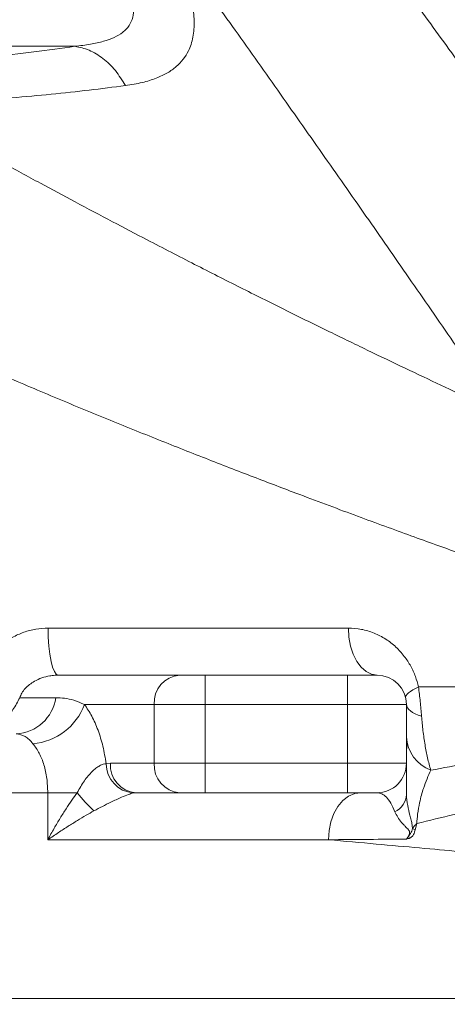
# Model space of a CAD drawing. Header units: millimetres. Extents: x -46 to 5160, y -5105 to -1541.
# Tile 6 of 104: x 873 to 946, y -3402 to -3235. Entities that reach past the tile are written whole.
import ezdxf

# ---------------------------------------------------------------- set-up
doc = ezdxf.new("R2010")
doc.units = ezdxf.units.MM
doc.header["$LTSCALE"] = 0.3175
doc.layers.add('1轮廓实线层', color=7, linetype='Continuous', lineweight=18)
doc.layers.add('7标注层', color=4, linetype='Continuous', lineweight=13)
doc.styles.add('标准汉字', font='gbenor.shx', dxfattribs={"bigfont": 'gbcbig.shx'})
doc.dimstyles.new('M1：1.5', dxfattribs={"dimscale": 1.5, "dimtxt": 3.5, "dimasz": 2.5, "dimexe": 2, "dimexo": 0, "dimgap": 1.5, "dimtad": 1, "dimdec": 4, "dimdsep": 46, "dimtxsty": '标准汉字', "dimcen": 5, "dimdle": 5, "dimclrd": 1, "dimclre": 1, "dimclrt": 256, "dimadec": 4, "dimazin": 2, "dimtfac": 1, "dimtdec": 4, "dimtmove": 0, "dimatfit": 3, "dimfxl": 1, "dimtolj": 1, "dimarcsym": 0})
doc.dimstyles.new('M1：10', dxfattribs={"dimscale": 10, "dimtxt": 3.5, "dimasz": 2.5, "dimexe": 2, "dimexo": 0, "dimgap": 1.5, "dimtad": 1, "dimdec": 4, "dimdsep": 46, "dimtxsty": '标准汉字', "dimcen": 5, "dimdle": 5, "dimclrd": 1, "dimclre": 1, "dimclrt": 256, "dimadec": 4, "dimazin": 2, "dimtfac": 1, "dimtdec": 4, "dimtmove": 0, "dimatfit": 3, "dimfxl": 1, "dimtolj": 1, "dimarcsym": 0})

# ---------------------------------------------------------------- blocks, each defined once
blk = doc.blocks.new('*D3')
at = {"layer": '7标注层', "color": 1, "lineweight": -2, "ltscale": 12, "transparency": 16777216}
for p, q in [((2294.32, -3098.45), (2294.32, -3828.98)), ((805.65, -3585.71), (805.65, -3828.98)), ((830.65, -3808.98), (2269.32, -3808.98))]:
    blk.add_line(p, q, dxfattribs=at)
at = {"layer": '7标注层', "color": 1, "transparency": 16777216}
for points in [[(830.65, -3804.81), (830.65, -3813.14), (805.65, -3808.98)], [(2269.32, -3813.14), (2269.32, -3804.81), (2294.32, -3808.98)]]:
    blk.add_solid(points, dxfattribs=at)
at = {"layer": 'Defpoints', "color": 0, "transparency": 16777216}
for p in [(2294.32, -3098.45), (805.65, -3585.71), (2294.32, -3808.98)]:
    blk.add_point(p, dxfattribs=at)
at = {"layer": '7标注层', "transparency": 16777216, "insert": (1549.99, -3776.48), "char_height": 35, "attachment_point": 5, "style": '标准汉字'}
blk.add_mtext('\\A1;1488.7', dxfattribs=at)
blk = doc.blocks.new('*D5')
at = {"layer": '7标注层', "color": 1, "lineweight": -2, "ltscale": 12, "transparency": 16777216}
for p, q in [((892.65, -3116.07), (405.91, -3116.07)), ((425.91, -3551.07), (425.91, -3141.07)), ((678.32, -3576.07), (405.91, -3576.07))]:
    blk.add_line(p, q, dxfattribs=at)
at = {"layer": '7标注层', "color": 1, "transparency": 16777216}
for points in [[(430.08, -3141.07), (421.74, -3141.07), (425.91, -3116.07)], [(421.74, -3551.07), (430.08, -3551.07), (425.91, -3576.07)]]:
    blk.add_solid(points, dxfattribs=at)
at = {"layer": 'Defpoints', "color": 0, "transparency": 16777216}
for p in [(425.91, -3116.07), (892.65, -3116.07), (678.32, -3576.07)]:
    blk.add_point(p, dxfattribs=at)
at = {"layer": '7标注层', "transparency": 16777216, "insert": (393.41, -3346.07), "char_height": 35, "attachment_point": 5, "rotation": 90, "style": '标准汉字'}
blk.add_mtext('\\A1;460', dxfattribs=at)
blk = doc.blocks.new('*D19')
at = {"layer": '7标注层', "color": 1, "lineweight": -2, "ltscale": 12, "transparency": 16777216}
for p, q in [((960.65, -3116.07), (960.65, -3667.39)), ((805.65, -3401.07), (805.65, -3667.39)), ((830.65, -3647.39), (935.65, -3647.39))]:
    blk.add_line(p, q, dxfattribs=at)
at = {"layer": '7标注层', "color": 1, "transparency": 16777216}
for points in [[(830.65, -3643.22), (830.65, -3651.55), (805.65, -3647.39)], [(935.65, -3651.55), (935.65, -3643.22), (960.65, -3647.39)]]:
    blk.add_solid(points, dxfattribs=at)
at = {"layer": 'Defpoints', "color": 0, "transparency": 16777216}
for p in [(960.65, -3116.07), (805.65, -3401.07), (960.65, -3647.39)]:
    blk.add_point(p, dxfattribs=at)
at = {"layer": '7标注层', "transparency": 16777216, "insert": (883.15, -3614.89), "char_height": 35, "attachment_point": 5, "style": '标准汉字', "bg_fill": 3, "box_fill_scale": 1.1, "bg_fill_color": 257, "bg_fill_transparency": 0}
blk.add_mtext('\\A1;155', dxfattribs=at)

msp = doc.modelspace()

# ---------------------------------------------------------------- linework, layer by layer
at = {"layer": '1轮廓实线层', "linetype": 'Continuous', "ltscale": 12}
for p, q in [((854.43989, -3239.09095), (882.28024, -3239.09095)), ((877.72262, -3338.06642), (928.78086, -3338.06642)), ((900.0938, -3346.06642), (879.45014, -3346.06642)), ((904.42393, -3351.06642), (904.42393, -3346.06642)), ((904.42393, -3346.06642), (928.65043, -3346.06642)), ((928.65043, -3346.06642), (928.65043, -3351.06642)), ((940.69669, -3348.06642), (966.7456, -3348.06642)), ((872.8935, -3349.91257), (879.0396, -3349.91257)), ((895.76368, -3351.06642), (883.9043, -3351.06642)), ((904.42393, -3351.06642), (895.76368, -3351.06642)), ((895.76368, -3361.06642), (895.76368, -3351.06642)), ((928.65043, -3351.06642), (904.42393, -3351.06642)), ((904.42393, -3361.06642), (904.42393, -3351.06642)), ((938.65043, -3351.06642), (928.65043, -3351.06642)), ((928.65043, -3361.06642), (928.65043, -3351.06642)), ((938.65043, -3351.06642), (938.65043, -3361.06642)), ((887.60245, -3361.14311), (888.30754, -3361.06642)), ((888.30754, -3361.06642), (895.76368, -3361.06642)), ((904.42393, -3361.06642), (895.76368, -3361.06642)), ((904.42393, -3366.06642), (904.42393, -3361.06642)), ((928.65043, -3361.06642), (904.42393, -3361.06642)), ((938.65043, -3361.06642), (928.65043, -3361.06642)), ((928.65043, -3366.06642), (928.65043, -3361.06642)), ((938.65043, -3361.42234), (938.65043, -3366.3476)), ((877.66919, -3366.06642), (852.90317, -3366.06642)), ((877.66919, -3374.06642), (877.66919, -3366.06642)), ((892.19457, -3366.11361), (892.63767, -3366.06642)), ((900.0938, -3366.06642), (892.63767, -3366.06642)), ((928.65043, -3366.06642), (904.42393, -3366.06642)), ((940.13628, -3372.4009), (940.40268, -3371.30392)), ((925.38161, -3374.06642), (877.66919, -3374.06642)), ((975.32528, -3401.06642), (852.90317, -3401.06642))]:
    msp.add_line(p, q, dxfattribs=at)
at = {"layer": '1轮廓实线层', "linetype": 'Continuous', "lineweight": 0, "ltscale": 12}
for points in [[(877.72262, -3338.06642), (877.75581, -3339.62714), (877.85412, -3341.12789), (878.01376, -3342.51098), (878.22859, -3343.72327), (878.49038, -3344.71818), (878.78904, -3345.45745), (879.11311, -3345.9127), (879.45014, -3346.06642)], [(928.78086, -3338.06642), (928.87443, -3339.62714), (929.15154, -3341.12789), (929.60153, -3342.51098), (930.20712, -3343.72327), (930.94504, -3344.71818), (931.78693, -3345.45745), (932.70042, -3345.9127), (933.65043, -3346.06642)], [(938.51547, -3349.91257), (938.51466, -3349.72675), (938.59578, -3349.52344), (938.75797, -3349.30481), (938.99953, -3349.07314), (939.31792, -3348.83088), (939.70978, -3348.58057), (940.17098, -3348.32486), (940.69669, -3348.06642)], [(938.65043, -3351.06642), (938.69291, -3351.34669), (938.8199, -3351.62399), (939.03005, -3351.89536), (939.32113, -3352.15793), (939.69005, -3352.40891), (940.1329, -3352.64563), (940.64495, -3352.86558), (941.22079, -3353.06642)], [(877.66919, -3366.06642), (878.26078, -3366.06642), (878.87003, -3366.06642), (879.49304, -3366.06642), (880.12582, -3366.06642), (880.76433, -3366.06642), (881.40446, -3366.06642), (882.04212, -3366.06642), (882.67323, -3366.06642)], [(930.9505, -3366.06642), (929.86406, -3366.22014), (928.81938, -3366.67538), (927.85659, -3367.41466), (927.0127, -3368.40956), (926.32014, -3369.62186), (925.80552, -3371.00495), (925.48861, -3372.5057), (925.38161, -3374.06642)]]:
    msp.add_lwpolyline(points, dxfattribs=at)
for centre, radius, start, end in [((900.45465, -3350.75392), 4.70137, 94.4019497, 183.811261), ((933.65043, -3351.06642), 5, 0, 90), ((871.89578, -3348.85615), 7.22151, 273.1960251, 351.5880663), ((874.29645, -3347.53003), 10.23801, 274.7360676, 339.7927323), ((945.07064, -3356.23901), 6.42901, 182.9978772, 249.1691288), ((892.60013, -3361.1324), 4.99769, 180.1227769, 265.3453534), ((892.99851, -3361.37892), 4.70137, 176.1887389, 265.5980509), ((900.45465, -3361.37892), 4.70137, 176.188739, 265.5980503), ((933.65043, -3361.06642), 5, 270, 0.0000035), ((902.34405, -3350.7255), 24.94564, 217.9500307, 227.5884454), ((935.12796, -3366.15124), 3.52794, 296.2125645, 356.8094447), ((942.35002, -3368.12245), 4.81724, 236.3868634, 242.6421482)]:
    msp.add_arc(centre, radius, start, end, dxfattribs=at)
at = {"layer": '1轮廓实线层', "linetype": 'Continuous', "ltscale": 12}
for points, knots in [([(877.8937, -3214.33425), (878.69809, -3214.99534), (880.26849, -3216.28597), (882.52427, -3218.33077), (884.62178, -3220.38495), (886.62521, -3222.54267), (888.42212, -3224.7106), (889.80139, -3226.65156), (890.75071, -3228.23881), (891.38343, -3229.50457), (891.94938, -3230.95613), (892.30004, -3232.5561), (892.19861, -3234.21027), (891.68159, -3235.37964), (891.0243, -3236.18758), (890.22362, -3236.89759), (888.96882, -3237.6315), (887.11691, -3238.2961), (884.87389, -3238.79976), (883.17042, -3238.99101), (882.28024, -3239.09095)], [0, 0, 0, 0, 47672.295171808, 93069.315542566, 139753.705157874, 183348.460826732, 230866.216178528, 274331.614448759, 301291.249195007, 326819.790161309, 351114.832514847, 390635.357870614, 428701.33672638, 467244.417410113, 487090.922733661, 507541.074394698, 546058.847785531, 587787.365666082, 633346.036893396, 683211.746606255, 683211.746606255, 683211.746606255, 683211.746606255]), ([(932.08212, -3220.73779), (934.30884, -3223.7533), (938.93393, -3230.01681), (946.00705, -3239.73415), (953.50558, -3250.13164), (961.42252, -3261.21797), (969.78791, -3273.02776), (975.4863, -3281.15194), (978.40474, -3285.31276)], [0, 0, 0, 0, 34137.16995727, 70906.077405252, 109453.545796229, 150880.081419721, 194967.112394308, 241250.459127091, 241250.459127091, 241250.459127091, 241250.459127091]), ([(955.06273, -3301.65188), (952.42384, -3297.81435), (947.25709, -3290.30077), (939.64471, -3279.29391), (932.19548, -3268.57282), (924.76826, -3257.94289), (917.20518, -3247.18885), (909.6264, -3236.48435), (904.5383, -3229.37724), (902.03667, -3225.88294)], [0, 0, 0, 0, 40988.991434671, 80253.199265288, 117792.128363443, 155904.814542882, 194410.475349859, 233545.00902394, 271395.867886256, 271395.867886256, 271395.867886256, 271395.867886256]), ([(901.25698, -3228.16558), (901.60486, -3229.35788), (902.28624, -3231.69323), (902.63366, -3234.83423), (902.44542, -3237.60119), (901.74582, -3239.73217), (900.72882, -3241.35825), (899.54202, -3242.59514), (898.0158, -3243.67246), (896.09126, -3244.57952), (893.71455, -3245.31965), (891.84797, -3245.61905), (890.87331, -3245.77539)], [0, 0, 0, 0, 45239.161482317, 88610.315158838, 131312.518280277, 174666.894091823, 205367.207391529, 236920.787352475, 269603.786453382, 306042.87420545, 345521.511132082, 388662.051680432, 388662.051680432, 388662.051680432, 388662.051680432]), ([(882.28024, -3239.09095), (880.00075, -3239.41574), (875.44735, -3240.06454), (867.83902, -3240.91801), (859.78879, -3241.68259), (854.03898, -3242.09894), (851.16814, -3242.30682)], [0, 0, 0, 0, 42304.650551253, 84505.580263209, 126590.48874864, 168556.546540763, 168556.546540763, 168556.546540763, 168556.546540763]), ([(890.87331, -3245.77539), (890.3259, -3244.89271), (889.21706, -3243.10471), (887.08329, -3241.07607), (884.73616, -3239.61908), (883.09194, -3239.2655), (882.28024, -3239.09095)], [0, 0, 0, 0, 41570.94271219, 84207.551847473, 126844.162444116, 168415.109325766, 168415.109325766, 168415.109325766, 168415.109325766]), ([(890.87331, -3245.77539), (888.84127, -3246.03672), (884.82521, -3246.55322), (878.3343, -3247.24739), (871.53481, -3247.88344), (864.39253, -3248.45266), (856.9507, -3248.96153), (851.81042, -3249.24034), (849.26007, -3249.37867)], [0, 0, 0, 0, 41412.207224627, 81845.972711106, 121280.55153467, 162096.148299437, 202312.151173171, 241913.285936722, 241913.285936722, 241913.285936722, 241913.285936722]), ([(955.06273, -3301.65188), (953.43764, -3300.89943), (950.18137, -3299.3917), (944.5845, -3296.76973), (938.53875, -3293.90758), (932.03995, -3290.79357), (925.14726, -3287.44797), (917.91842, -3283.88997), (910.40191, -3280.13501), (902.62736, -3276.19046), (895.34638, -3272.43531), (888.54992, -3268.87729), (882.49289, -3265.66457), (876.22012, -3262.29573), (872.04958, -3260.01729), (869.85898, -3258.82053)], [0, 0, 0, 0, 40555.62349697, 81263.154123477, 122248.356076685, 162765.930853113, 203512.652552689, 244676.795045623, 285138.2119318, 325912.922525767, 367413.354380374, 397286.644978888, 428959.996796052, 458254.21109764, 490665.087805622, 490665.087805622, 490665.087805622, 490665.087805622]), ([(966.7456, -3332.01377), (964.94562, -3331.3926), (961.32567, -3330.14336), (954.71256, -3327.83059), (947.26632, -3325.19231), (938.94253, -3322.1953), (929.81141, -3318.84871), (920.78316, -3315.47241), (912.10314, -3312.15961), (903.94116, -3308.98683), (895.4107, -3305.60441), (886.61433, -3302.03968), (877.57906, -3298.29157), (868.41643, -3294.39234), (859.06297, -3290.31258), (852.81766, -3287.48597), (849.65043, -3286.05248)], [0, 0, 0, 0, 41424.518320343, 83309.034539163, 125686.17828488, 168288.468594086, 211610.584650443, 255680.524737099, 288641.995412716, 322190.134682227, 356334.479194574, 391084.074501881, 425642.569431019, 460995.279308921, 496181.701477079, 532387.43334372, 532387.43334372, 532387.43334372, 532387.43334372]), ([(865.19567, -3348.06642), (865.39716, -3347.37881), (865.80253, -3345.99549), (866.83954, -3344.07704), (868.1633, -3342.33368), (869.76579, -3340.83116), (871.58487, -3339.61441), (873.56021, -3338.73107), (875.62529, -3338.17105), (877.02684, -3338.10113), (877.72262, -3338.06642)], [0, 0, 0, 0, 38658.742840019, 77773.040317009, 117255.249325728, 156949.76767569, 196625.822686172, 236044.317808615, 275025.504331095, 313454.738998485, 313454.738998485, 313454.738998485, 313454.738998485]), ([(928.78086, -3338.06642), (929.522, -3338.10807), (931.01477, -3338.19195), (933.15057, -3338.85137), (935.12712, -3339.86644), (936.85486, -3341.20796), (938.28338, -3342.77275), (939.38839, -3344.47524), (940.20889, -3346.23089), (940.5387, -3347.4719), (940.69669, -3348.06642)], [0, 0, 0, 0, 44234.986093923, 89095.683702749, 133326.100479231, 175544.651443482, 214704.865386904, 250399.751878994, 282855.041467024, 312700.666401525, 312700.666401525, 312700.666401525, 312700.666401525]), ([(879.45014, -3346.06642), (879.09371, -3346.07913), (878.60802, -3346.09646), (877.2125, -3346.3134), (875.55739, -3346.88092), (874.03052, -3348.0547), (873.24185, -3349.07199), (873.00555, -3349.6422), (872.8935, -3349.91257)], [0, 0, 0, 0, 31736.81242846, 43247.070139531, 126415.217362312, 185881.68790932, 214496.498211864, 240299.965039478, 240299.965039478, 240299.965039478, 240299.965039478]), ([(900.0938, -3346.06642), (900.33594, -3346.06642), (900.82874, -3346.06642), (901.8978, -3346.06642), (903.12185, -3346.06642), (903.99495, -3346.06642), (904.42393, -3346.06642)], [0, 0, 0, 0, 41068.434973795, 83585.607468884, 126102.779963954, 167171.214937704, 167171.214937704, 167171.214937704, 167171.214937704]), ([(928.65043, -3346.06642), (929.27941, -3346.06642), (930.24698, -3346.06642), (931.41106, -3346.06642), (932.2121, -3346.06642), (932.85741, -3346.06642), (933.48089, -3346.06642), (933.58364, -3346.06642), (933.65043, -3346.06642)], [0, 0, 0, 0, 57423.08307471, 88334.935039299, 119902.780853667, 151470.626668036, 182382.478632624, 239805.561707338, 239805.561707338, 239805.561707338, 239805.561707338]), ([(941.22079, -3353.06642), (941.15096, -3352.23353), (941.01252, -3350.58217), (940.80135, -3348.90011), (940.69669, -3348.06642)], [0, 0, 0, 0, 47459.064421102, 94096.637628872, 94096.637628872, 94096.637628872, 94096.637628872]), ([(866.76572, -3355.75459), (867.38972, -3355.50988), (868.64637, -3355.01706), (870.35188, -3353.65906), (871.85107, -3351.93726), (872.54099, -3350.59725), (872.8935, -3349.91257)], [0, 0, 0, 0, 39907.971204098, 80369.530370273, 122878.715753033, 167290.545709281, 167290.545709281, 167290.545709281, 167290.545709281]), ([(879.0396, -3349.91257), (879.54033, -3349.93236), (880.58742, -3349.97373), (882.18805, -3350.30813), (883.30979, -3350.80374), (883.9043, -3351.06642)], [0, 0, 0, 0, 37507.778712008, 78434.184520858, 124583.665333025, 124583.665333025, 124583.665333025, 124583.665333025]), ([(883.9043, -3351.06642), (884.33418, -3351.69892), (885.19369, -3352.96355), (886.24, -3355.39976), (887.08683, -3358.12334), (887.4307, -3360.1372), (887.60245, -3361.14311)], [0, 0, 0, 0, 41865.376745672, 83707.109177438, 125484.192828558, 167176.900129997, 167176.900129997, 167176.900129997, 167176.900129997]), ([(942.78442, -3362.24778), (942.59814, -3361.56163), (942.23929, -3360.2398), (941.80023, -3357.95099), (941.44853, -3355.58274), (941.29556, -3353.89257), (941.22079, -3353.06642)], [0, 0, 0, 0, 44891.65130814, 86481.266257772, 127530.921559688, 166781.034479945, 166781.034479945, 166781.034479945, 166781.034479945]), ([(875.14176, -3357.73309), (874.71079, -3357.24977), (873.85097, -3356.2855), (872.81507, -3356.13933), (872.2984, -3356.06642)], [0, 0, 0, 0, 47266.973876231, 94301.657776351, 94301.657776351, 94301.657776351, 94301.657776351]), ([(968.3375, -3356.28652), (968.04255, -3356.37146), (967.30893, -3356.58272), (966.13647, -3356.92065), (964.70637, -3357.31677), (963.14397, -3357.74096), (961.35416, -3358.21033), (958.59428, -3358.90895), (954.60991, -3359.85611), (949.10186, -3361.05847), (944.92698, -3361.84443), (942.78442, -3362.24778)], [0, 0, 0, 0, 15707.401883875, 39067.617803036, 59641.696829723, 85484.860264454, 112152.505113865, 139653.486586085, 203590.152628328, 271054.854346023, 342179.549113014, 342179.549113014, 342179.549113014, 342179.549113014]), ([(877.66919, -3366.06642), (877.63675, -3365.25038), (877.57154, -3363.61015), (877.05008, -3361.31656), (876.25809, -3359.25335), (875.51867, -3358.24638), (875.14176, -3357.73309)], [0, 0, 0, 0, 41368.951747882, 83150.895447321, 124335.069376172, 167155.743071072, 167155.743071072, 167155.743071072, 167155.743071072]), ([(938.71478, -3357.3954), (938.69562, -3358.30476), (938.6671, -3359.65907), (938.65351, -3361.99712), (938.65007, -3363.57496), (938.65067, -3364.66121), (938.65088, -3365.025)], [0, 0, 0, 0, 75267.547509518, 112095.775797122, 148459.598743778, 166769.723747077, 166769.723747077, 166769.723747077, 166769.723747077]), ([(887.60245, -3361.14311), (887.43285, -3361.16078), (887.09613, -3361.19587), (886.48979, -3361.46545), (885.84366, -3361.89332), (884.93621, -3362.69189), (883.77942, -3364.07405), (883.05886, -3365.37186), (882.67323, -3366.06642)], [0, 0, 0, 0, 27837.753942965, 55268.424766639, 82696.413382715, 110712.151640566, 170794.914248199, 239973.308594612, 239973.308594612, 239973.308594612, 239973.308594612]), ([(940.40268, -3371.30392), (942.55152, -3370.79731), (946.8114, -3369.79302), (951.26126, -3368.5283), (954.2035, -3367.63138), (955.83953, -3367.11282), (957.4205, -3366.59352), (958.94633, -3366.07453), (960.5258, -3365.51905), (962.13264, -3364.93324), (963.74165, -3364.32463), (965.22369, -3363.74435), (966.53264, -3363.21664), (967.65932, -3362.74669), (968.60676, -3362.35013), (969.1767, -3362.09796), (969.44156, -3361.98077)], [0, 0, 0, 0, 94657.627850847, 187650.195644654, 216539.723217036, 245267.698365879, 273835.307715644, 302243.357591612, 330492.361917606, 364820.796956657, 398161.181138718, 430516.075785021, 460868.71496244, 486625.044137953, 509782.723249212, 529888.113258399, 529888.113258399, 529888.113258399, 529888.113258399]), ([(942.78442, -3362.24778), (942.36409, -3363.19154), (941.68944, -3364.70636), (940.94179, -3367.38876), (940.54378, -3369.50169), (940.44463, -3370.76817), (940.40268, -3371.30392)], [0, 0, 0, 0, 73124.357801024, 117370.23439201, 145829.430961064, 166694.883162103, 166694.883162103, 166694.883162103, 166694.883162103]), ([(882.67323, -3366.06642), (882.36984, -3366.48445), (881.72257, -3367.3763), (880.75365, -3368.82668), (879.74641, -3370.42593), (878.69951, -3372.18844), (878.02644, -3373.41526), (877.66919, -3374.06642)], [0, 0, 0, 0, 32327.458381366, 68969.362322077, 108477.627844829, 150151.118593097, 197291.021096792, 197291.021096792, 197291.021096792, 197291.021096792]), ([(885.51943, -3369.14335), (886.47664, -3368.64576), (888.04872, -3367.82856), (890.05716, -3366.90305), (891.38516, -3366.3372), (891.93541, -3366.1852), (892.19457, -3366.11361)], [0, 0, 0, 0, 65953.796757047, 108319.083279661, 139371.861380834, 167017.004904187, 167017.004904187, 167017.004904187, 167017.004904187]), ([(904.42393, -3366.06642), (903.99495, -3366.06642), (903.12185, -3366.06642), (901.8978, -3366.06642), (900.82874, -3366.06642), (900.33594, -3366.06642), (900.0938, -3366.06642)], [0, 0, 0, 0, 41014.105775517, 83475.032545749, 125935.959315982, 166950.065091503, 166950.065091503, 166950.065091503, 166950.065091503]), ([(933.65043, -3366.06642), (933.58364, -3366.06642), (933.48089, -3366.06642), (932.85741, -3366.06642), (932.2121, -3366.06642), (931.41106, -3366.06642), (930.24698, -3366.06642), (929.27941, -3366.06642), (928.65043, -3366.06642)], [0, 0, 0, 0, 57345.798619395, 88216.04700727, 119741.406357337, 151266.765707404, 182137.014095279, 239482.812714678, 239482.812714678, 239482.812714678, 239482.812714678]), ([(933.65043, -3366.06642), (933.91677, -3366.10418), (934.44952, -3366.17971), (935.23671, -3366.79569), (935.99943, -3367.72845), (936.45956, -3368.79226), (936.68625, -3369.31637)], [0, 0, 0, 0, 42201.783921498, 84413.491730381, 126174.763588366, 166730.228890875, 166730.228890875, 166730.228890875, 166730.228890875]), ([(938.66044, -3366.7589), (938.66028, -3366.75876), (938.65042, -3366.74995), (938.63412, -3366.7461), (938.61808, -3366.74231)], [0, 0, 0, 0, 1534.928388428, 94004.001771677, 94004.001771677, 94004.001771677, 94004.001771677]), ([(939.68328, -3372.13423), (939.66246, -3371.94104), (939.61129, -3371.46621), (939.45299, -3370.71941), (939.17502, -3369.62046), (938.78148, -3368.13458), (938.69685, -3366.98057), (938.65043, -3366.3476)], [0, 0, 0, 0, 18020.159069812, 44292.590217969, 72537.594366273, 128652.594142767, 196821.485337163, 196821.485337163, 196821.485337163, 196821.485337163]), ([(877.66919, -3374.06642), (878.2701, -3373.66031), (879.39906, -3372.89734), (881.08852, -3371.80714), (882.65948, -3370.82678), (884.12512, -3369.942), (885.07377, -3369.39862), (885.51943, -3369.14335)], [0, 0, 0, 0, 47891.281563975, 89975.131180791, 129233.77587779, 165295.743656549, 197246.675894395, 197246.675894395, 197246.675894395, 197246.675894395]), ([(936.68626, -3369.31637), (937.00767, -3369.93625), (937.39278, -3370.679), (938.10122, -3371.44938), (938.40995, -3371.76623), (938.71686, -3372.07263), (938.95744, -3372.32543), (939.10598, -3372.54413), (939.16485, -3372.68073), (939.18899, -3372.79048), (939.19644, -3372.87576), (939.19083, -3372.95792), (939.16931, -3373.06834), (939.11424, -3373.2208), (938.94098, -3373.54731), (938.77708, -3373.78427), (938.65377, -3373.96254)], [0, 0, 0, 0, 227983.467191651, 273173.213225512, 317829.700799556, 361164.350680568, 401347.64749356, 418051.089552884, 431375.229518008, 436759.097025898, 442349.669992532, 448729.227871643, 452570.630052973, 463939.885656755, 480311.951400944, 530044.630339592, 530044.630339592, 530044.630339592, 530044.630339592]), ([(939.68329, -3372.13423), (939.78954, -3371.98829), (940.00587, -3371.69117), (940.26887, -3371.43451), (940.40268, -3371.30392)], [0, 0, 0, 0, 46156.079572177, 93968.076524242, 93968.076524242, 93968.076524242, 93968.076524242]), ([(938.65377, -3373.96254), (938.89754, -3373.65911), (939.22688, -3373.24917), (939.59596, -3372.6204), (939.65448, -3372.29457), (939.68328, -3372.13423)], [0, 0, 0, 0, 73394.466829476, 99156.129376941, 124116.400018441, 124116.400018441, 124116.400018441, 124116.400018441]), ([(938.65377, -3373.96254), (938.8474, -3373.91115), (939.18293, -3373.82208), (939.64066, -3373.53682), (939.86395, -3373.186), (939.98527, -3372.90994), (940.06126, -3372.71181), (940.10801, -3372.51805), (940.13628, -3372.4009)], [0, 0, 0, 0, 74516.944472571, 129132.551769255, 184249.661898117, 189898.170906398, 209430.322856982, 239299.92908697, 239299.92908697, 239299.92908697, 239299.92908697]), ([(925.38161, -3374.06642), (927.69563, -3374.04827), (932.32358, -3374.01199), (936.54374, -3373.97902), (938.65377, -3373.96254)], [0, 0, 0, 0, 46991.013417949, 93979.798756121, 93979.798756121, 93979.798756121, 93979.798756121]), ([(975.32528, -3378.53664), (974.98098, -3378.50616), (973.96971, -3378.41664), (971.71963, -3378.21759), (968.3253, -3377.91704), (964.54422, -3377.58138), (960.60478, -3377.23054), (956.68276, -3376.88069), (952.35229, -3376.49371), (947.15716, -3376.02855), (940.93117, -3375.46937), (933.55869, -3374.80559), (928.12175, -3374.31411), (925.38161, -3374.06642)], [0, 0, 0, 0, 22442.482856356, 65917.174418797, 109542.273294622, 153319.203938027, 185562.23890196, 218044.826829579, 250767.492047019, 283730.747394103, 326572.288603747, 370112.777927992, 414353.187110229, 414353.187110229, 414353.187110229, 414353.187110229])]:
    msp.add_open_spline(points, degree=3, knots=knots, dxfattribs=at)

# ---------------------------------------------------------------- dimensions: what is measured, and where the dimension line sits
at = {"layer": '7标注层', "ltscale": 12}
dim = msp.add_linear_dim(base=(2294.32158, -3808.97669), p1=(805.65043, -3585.70958), p2=(2294.32158, -3098.44644), dimstyle='M1：10', override={"dimdec": 1, "dimsah": 1, "dimtzin": 8}, dxfattribs=at)
dim.commit()
dim.dimension.update_dxf_attribs({"geometry": '*D3', "text_midpoint": (1549.986, -3776.47669)})
dim = msp.add_linear_dim(base=(425.90951, -3116.06642), p1=(678.32231, -3576.06642), p2=(892.65043, -3116.06642), angle=90, dimstyle='M1：10', override={"dimsah": 1, "dimtzin": 8}, dxfattribs=at)
dim.commit()
dim.dimension.update_dxf_attribs({"geometry": '*D5', "text_midpoint": (393.40951, -3346.06642)})

# ---------------------------------------------------------------- next in the draw order: dimensions: what is measured, and where the dimension line sits
dim = msp.add_linear_dim(base=(960.65043, -3647.38556), p1=(805.65043, -3401.06642), p2=(960.65043, -3116.06642), dimstyle='M1：1.5', override={"dimscale": 10, "dimsah": 1, "dimtfill": 1, "dimtzin": 8}, dxfattribs=at)
dim.commit()
dim.dimension.update_dxf_attribs({"geometry": '*D19', "text_midpoint": (883.15043, -3614.88556)})

doc.saveas('drawing.dxf')
